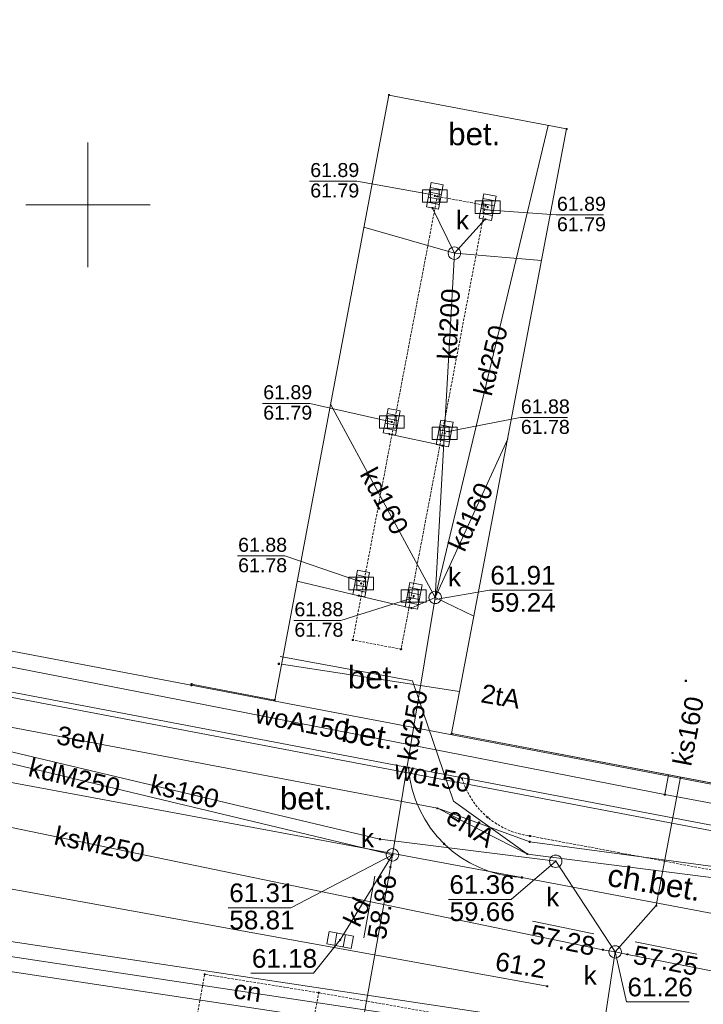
# Paper-space layout 'A-01 PLAN SYTUACYJNY' of a CAD drawing. Header units: millimetres. Extents: x 0 to 900, y 0 to 750.
# Tile 51 of 105: x 490 to 545, y 328 to 407. Entities that reach past the tile are written whole.
import ezdxf
from ezdxf.xclip import XClip

# ---------------------------------------------------------------- set-up
doc = ezdxf.new("R2010")
doc.units = ezdxf.units.MM
doc.header["$MEASUREMENT"] = 0
doc.header["$XCLIPFRAME"] = 0
doc.linetypes.add('PRZER2-1', pattern=[1.5, 1, -0.5])
doc.linetypes.add('PRZER4-1', pattern=[5000, 4000, -1000])
doc.layers.add('A_mapa_Nr_pióra__2', color=8, linetype='Continuous', lineweight=13)
doc.layers.add('A_podrys', color=7, linetype='Continuous')
doc.styles.add('STYL_AUTOMATYCZNY_1', font='arial.ttf')

# ---------------------------------------------------------------- blocks, each defined once
blk = doc.blocks.new('Rysunek_3_3', base_point=(-1239.757, 488.381))
at = {"layer": 'A_mapa_Nr_pióra__2', "linetype": 'Continuous', "lineweight": 13}
for points in [[(523.277, 393.295), (523.28, 393.272), (523.289, 393.25), (523.304, 393.232), (523.322, 393.218), (523.344, 393.209), (523.367, 393.205), (523.39, 393.209), (523.412, 393.218), (523.431, 393.232), (523.445, 393.25), (523.454, 393.272), (523.457, 393.295), (523.454, 393.319), (523.445, 393.34), (523.431, 393.359), (523.412, 393.373), (523.39, 393.382), (523.367, 393.385), (523.344, 393.382), (523.322, 393.373), (523.304, 393.359), (523.289, 393.34), (523.28, 393.319)], [(527.517, 392.395), (527.52, 392.372), (527.529, 392.35), (527.544, 392.332), (527.562, 392.318), (527.584, 392.309), (527.607, 392.305), (527.63, 392.309), (527.652, 392.318), (527.671, 392.332), (527.685, 392.35), (527.694, 392.372), (527.697, 392.395), (527.694, 392.419), (527.685, 392.44), (527.671, 392.459), (527.652, 392.473), (527.63, 392.482), (527.607, 392.485), (527.584, 392.482), (527.562, 392.473), (527.544, 392.459), (527.529, 392.44), (527.52, 392.419)], [(519.817, 375.135), (519.82, 375.112), (519.829, 375.09), (519.844, 375.072), (519.862, 375.058), (519.884, 375.049), (519.907, 375.045), (519.93, 375.049), (519.952, 375.058), (519.971, 375.072), (519.985, 375.09), (519.994, 375.112), (519.997, 375.135), (519.994, 375.159), (519.985, 375.18), (519.971, 375.199), (519.952, 375.213), (519.93, 375.222), (519.907, 375.225), (519.884, 375.222), (519.862, 375.213), (519.844, 375.199), (519.829, 375.18), (519.82, 375.159)], [(524.067, 374.215), (524.07, 374.192), (524.079, 374.17), (524.094, 374.152), (524.112, 374.138), (524.134, 374.129), (524.157, 374.125), (524.18, 374.129), (524.202, 374.138), (524.221, 374.152), (524.235, 374.17), (524.244, 374.192), (524.247, 374.215), (524.244, 374.239), (524.235, 374.26), (524.221, 374.279), (524.202, 374.293), (524.18, 374.302), (524.157, 374.305), (524.134, 374.302), (524.112, 374.293), (524.094, 374.279), (524.079, 374.26), (524.07, 374.239)], [(517.357, 362.155), (517.36, 362.132), (517.369, 362.11), (517.384, 362.092), (517.402, 362.078), (517.424, 362.069), (517.447, 362.065), (517.47, 362.069), (517.492, 362.078), (517.511, 362.092), (517.525, 362.11), (517.534, 362.132), (517.537, 362.155), (517.534, 362.179), (517.525, 362.2), (517.511, 362.219), (517.492, 362.233), (517.47, 362.242), (517.447, 362.245), (517.424, 362.242), (517.402, 362.233), (517.384, 362.219), (517.369, 362.2), (517.36, 362.179)], [(521.577, 361.155), (521.58, 361.132), (521.589, 361.11), (521.604, 361.092), (521.622, 361.078), (521.644, 361.069), (521.667, 361.065), (521.69, 361.069), (521.712, 361.078), (521.731, 361.092), (521.745, 361.11), (521.754, 361.132), (521.757, 361.155), (521.754, 361.179), (521.745, 361.2), (521.731, 361.219), (521.712, 361.233), (521.69, 361.242), (521.667, 361.245), (521.644, 361.242), (521.622, 361.233), (521.604, 361.219), (521.589, 361.2), (521.58, 361.179)], [(523.307, 361.035), (523.31, 361.012), (523.319, 360.99), (523.334, 360.972), (523.352, 360.958), (523.374, 360.949), (523.397, 360.945), (523.42, 360.949), (523.442, 360.958), (523.461, 360.972), (523.475, 360.99), (523.484, 361.012), (523.487, 361.035), (523.484, 361.059), (523.475, 361.08), (523.461, 361.099), (523.442, 361.113), (523.42, 361.122), (523.397, 361.125), (523.374, 361.122), (523.352, 361.113), (523.334, 361.099), (523.319, 361.08), (523.31, 361.059)], [(519.875, 340.355), (519.878, 340.332), (519.887, 340.31), (519.901, 340.291), (519.92, 340.277), (519.941, 340.268), (519.965, 340.265), (519.988, 340.268), (520.01, 340.277), (520.028, 340.291), (520.043, 340.31), (520.052, 340.332), (520.055, 340.355), (520.052, 340.378), (520.043, 340.4), (520.028, 340.419), (520.01, 340.433), (519.988, 340.442), (519.965, 340.445), (519.941, 340.442), (519.92, 340.433), (519.901, 340.419), (519.887, 340.4), (519.878, 340.378)], [(519.708, 339.369), (519.711, 339.346), (519.72, 339.324), (519.734, 339.306), (519.753, 339.291), (519.774, 339.282), (519.798, 339.279), (519.821, 339.282), (519.843, 339.291), (519.861, 339.306), (519.875, 339.324), (519.884, 339.346), (519.888, 339.369), (519.884, 339.393), (519.875, 339.414), (519.861, 339.433), (519.843, 339.447), (519.821, 339.456), (519.798, 339.459), (519.774, 339.456), (519.753, 339.447), (519.734, 339.433), (519.72, 339.414), (519.711, 339.393)], [(532.987, 339.835), (532.99, 339.812), (532.999, 339.79), (533.014, 339.772), (533.032, 339.758), (533.054, 339.749), (533.077, 339.745), (533.1, 339.749), (533.122, 339.758), (533.141, 339.772), (533.155, 339.79), (533.164, 339.812), (533.167, 339.835), (533.164, 339.859), (533.155, 339.88), (533.141, 339.899), (533.122, 339.913), (533.1, 339.922), (533.077, 339.925), (533.054, 339.922), (533.032, 339.913), (533.014, 339.899), (532.999, 339.88), (532.99, 339.859)], [(515.667, 333.515), (515.67, 333.492), (515.679, 333.47), (515.694, 333.452), (515.712, 333.438), (515.734, 333.429), (515.757, 333.425), (515.78, 333.429), (515.802, 333.438), (515.821, 333.452), (515.835, 333.47), (515.844, 333.492), (515.847, 333.515), (515.844, 333.539), (515.835, 333.56), (515.821, 333.579), (515.802, 333.593), (515.78, 333.602), (515.757, 333.605), (515.734, 333.602), (515.712, 333.593), (515.694, 333.579), (515.679, 333.56), (515.67, 333.539)], [(536.782, 332.729), (536.785, 332.706), (536.794, 332.684), (536.809, 332.665), (536.827, 332.651), (536.849, 332.642), (536.872, 332.639), (536.896, 332.642), (536.917, 332.651), (536.936, 332.665), (536.95, 332.684), (536.959, 332.706), (536.962, 332.729), (536.959, 332.752), (536.95, 332.774), (536.936, 332.793), (536.917, 332.807), (536.896, 332.816), (536.872, 332.819), (536.849, 332.816), (536.827, 332.807), (536.809, 332.793), (536.794, 332.774), (536.785, 332.752)], [(537.767, 332.555), (537.77, 332.532), (537.779, 332.51), (537.794, 332.492), (537.812, 332.478), (537.834, 332.469), (537.857, 332.465), (537.88, 332.469), (537.902, 332.478), (537.921, 332.492), (537.935, 332.51), (537.944, 332.532), (537.947, 332.555), (537.944, 332.579), (537.935, 332.6), (537.921, 332.619), (537.902, 332.633), (537.88, 332.642), (537.857, 332.645), (537.834, 332.642), (537.812, 332.633), (537.794, 332.619), (537.779, 332.6), (537.77, 332.579)], [(538.749, 332.363), (538.752, 332.34), (538.761, 332.318), (538.775, 332.3), (538.794, 332.285), (538.815, 332.276), (538.839, 332.273), (538.862, 332.276), (538.884, 332.285), (538.902, 332.3), (538.917, 332.318), (538.926, 332.34), (538.929, 332.363), (538.926, 332.387), (538.917, 332.408), (538.902, 332.427), (538.884, 332.441), (538.862, 332.45), (538.839, 332.453), (538.815, 332.45), (538.794, 332.441), (538.775, 332.427), (538.761, 332.408), (538.752, 332.387)], [(532.307, 329.795), (532.31, 329.772), (532.319, 329.75), (532.334, 329.732), (532.352, 329.718), (532.374, 329.709), (532.397, 329.705), (532.42, 329.709), (532.442, 329.718), (532.461, 329.732), (532.475, 329.75), (532.484, 329.772), (532.487, 329.795), (532.484, 329.819), (532.475, 329.84), (532.461, 329.859), (532.442, 329.873), (532.42, 329.882), (532.397, 329.885), (532.374, 329.882), (532.352, 329.873), (532.334, 329.859), (532.319, 329.84), (532.31, 329.819)]]:
    blk.add_hatch(color=8, dxfattribs=at).paths.add_polyline_path(points)
at = {"layer": 'A_mapa_Nr_pióra__2', "color": 8, "linetype": 'Continuous', "lineweight": 13, "ltscale": 0.2, "flags": 128}
for points in [[(549.197, 345.435), (524.717, 350.095), (533.957, 398.675), (519.677, 401.395), (510.497, 352.795), (503.817, 354.075), (503.797, 353.975), (473.137, 359.795), (483.197, 412.855), (484.937, 412.535), (487.937, 428.115), (504.577, 424.915), (504.777, 425.935), (510.377, 424.855), (510.197, 423.835), (523.597, 421.315), (522.657, 416.435), (548.137, 411.715)], [(523.577, 344.095), (466.117, 355.015), (468.157, 367.395), (470.057, 377.355), (472.117, 388.255), (474.017, 398.215), (475.997, 408.755), (479.617, 426.135)], [(523.397, 361.035), (532.485, 398.956)], [(495.497, 387.575), (495.497, 397.575)], [(495.497, 387.575), (495.497, 397.575)], [(523.194, 393.394), (517.1, 394.475), (513.3, 394.475)], [(522.686, 392.411), (523.066, 394.371)], [(522.991, 393.98), (523.972, 393.789)], [(522.991, 393.98), (523.972, 393.789)], [(523.066, 394.371), (524.048, 394.18)], [(523.668, 392.22), (524.048, 394.18)], [(522.838, 393.194), (523.82, 393.004)], [(522.838, 393.194), (523.82, 393.004)], [(522.914, 393.587), (523.896, 393.397)], [(522.914, 393.587), (523.896, 393.397)], [(523.017, 392.795), (523.017, 393.795)], [(523.717, 392.795), (523.717, 393.795)], [(526.926, 391.511), (527.306, 393.471)], [(527.306, 393.471), (528.288, 393.28)], [(527.908, 391.32), (528.288, 393.28)], [(495.497, 392.575), (490.497, 392.575)], [(495.497, 392.575), (500.497, 392.575)], [(522.686, 392.411), (523.668, 392.22)], [(522.762, 392.802), (523.744, 392.611)], [(522.762, 392.802), (523.744, 392.611)], [(527.154, 392.687), (528.136, 392.497)], [(527.154, 392.687), (528.136, 392.497)], [(527.231, 393.08), (528.212, 392.889)], [(527.231, 393.08), (528.212, 392.889)], [(527.257, 391.895), (527.257, 392.895)], [(527.957, 391.895), (527.957, 392.895)], [(524.937, 388.695), (523.177, 392.315)], [(527.002, 391.902), (527.984, 391.711)], [(527.002, 391.902), (527.984, 391.711)], [(527.078, 392.294), (528.06, 392.104)], [(527.078, 392.294), (528.06, 392.104)], [(527.473, 392.184), (533.119, 391.762), (536.919, 391.762)], [(524.937, 388.695), (527.417, 391.415)], [(526.926, 391.511), (527.908, 391.32)], [(524.937, 388.695), (517.672, 390.777)], [(523.397, 361.035), (524.937, 388.695)], [(524.937, 388.695), (531.945, 388.095)], [(519.845, 375.144), (513.319, 376.624), (509.519, 376.624)], [(523.397, 361.035), (514.986, 376.559)], [(519.226, 374.251), (519.606, 376.211)], [(519.531, 375.82), (520.512, 375.629)], [(519.531, 375.82), (520.512, 375.629)], [(519.606, 376.211), (520.588, 376.02)], [(520.208, 374.06), (520.588, 376.02)], [(519.378, 375.034), (520.36, 374.844)], [(519.378, 375.034), (520.36, 374.844)], [(519.454, 375.427), (520.436, 375.237)], [(519.454, 375.427), (520.436, 375.237)], [(519.557, 374.635), (519.557, 375.635)], [(520.257, 374.635), (520.257, 375.635)], [(523.485, 373.326), (523.845, 375.286)], [(523.845, 375.286), (524.829, 375.105)], [(524.299, 374.352), (530.219, 375.481), (534.019, 375.481)], [(524.469, 373.145), (524.829, 375.105)], [(519.226, 374.251), (520.208, 374.06)], [(519.302, 374.642), (520.284, 374.451)], [(519.302, 374.642), (520.284, 374.451)], [(523.702, 374.503), (524.685, 374.322)], [(523.702, 374.503), (524.685, 374.322)], [(523.774, 374.896), (524.757, 374.715)], [(523.774, 374.896), (524.757, 374.715)], [(523.807, 373.715), (523.807, 374.715)], [(524.507, 373.715), (524.507, 374.715)], [(523.977, 373.235), (519.717, 374.155)], [(523.397, 361.035), (529.224, 373.79)], [(523.557, 373.716), (524.541, 373.535)], [(523.557, 373.716), (524.541, 373.535)], [(523.629, 374.109), (524.613, 373.928)], [(523.629, 374.109), (524.613, 373.928)], [(523.485, 373.326), (524.469, 373.145)], [(517.331, 362.315), (511.303, 364.365), (507.503, 364.365)], [(516.766, 361.271), (517.146, 363.231)], [(517.146, 363.231), (518.128, 363.04)], [(523.397, 361.035), (521.477, 360.175), (517.257, 361.175), (512.299, 362.335)], [(516.994, 362.447), (517.976, 362.257)], [(516.994, 362.447), (517.976, 362.257)], [(517.071, 362.84), (518.052, 362.649)], [(517.071, 362.84), (518.052, 362.649)], [(517.097, 361.655), (517.097, 362.655)], [(517.748, 361.08), (518.128, 363.04)], [(517.797, 361.655), (517.797, 362.655)], [(516.842, 361.662), (517.824, 361.471)], [(516.842, 361.662), (517.824, 361.471)], [(516.918, 362.054), (517.9, 361.864)], [(516.918, 362.054), (517.9, 361.864)], [(520.986, 360.271), (521.366, 362.231)], [(521.291, 361.84), (522.272, 361.649)], [(521.291, 361.84), (522.272, 361.649)], [(521.317, 360.655), (521.317, 361.655)], [(521.366, 362.231), (522.348, 362.04)], [(521.968, 360.08), (522.348, 362.04)], [(522.017, 360.655), (522.017, 361.655)], [(523.395, 360.877), (527.748, 361.623), (532.788, 361.623)], [(530.357, 338.535), (466.417, 350.415), (468.497, 361.375)], [(521.678, 361.026), (515.825, 359.185), (512.025, 359.185)], [(516.766, 361.271), (517.748, 361.08)], [(519.965, 340.355), (523.397, 361.035)], [(521.138, 361.054), (522.12, 360.864)], [(521.138, 361.054), (522.12, 360.864)], [(521.214, 361.447), (522.196, 361.257)], [(521.214, 361.447), (522.196, 361.257)], [(523.397, 361.035), (526.51, 359.519)], [(520.986, 360.271), (521.968, 360.08)], [(521.062, 360.662), (522.044, 360.471)], [(521.062, 360.662), (522.044, 360.471)], [(550.277, 345.135), (549.657, 341.955), (477.257, 355.715), (477.857, 358.895)], [(537.857, 332.555), (533.077, 339.835), (518.957, 341.615), (487.397, 349.075), (486.937, 349.655), (488.317, 356.914)], [(483.33, 356.612), (541.844, 345.19)], [(510.938, 356.29), (521.569, 354.326), (524.875, 344.665), (530.809, 340.417), (556.526, 337.149), (582.44, 331.327)], [(511.04, 355.668), (525.358, 353.467)], [(562.817, 341.315), (562.397, 339.095), (483.757, 354.055)], [(519.965, 340.355), (468.655, 352.611)], [(455.797, 349.495), (536.877, 332.735), (537.857, 332.555)], [(537.857, 332.555), (541.157, 336.275), (543.116, 346.593)], [(542.137, 346.779), (541.844, 345.19)], [(541.844, 345.19), (549.418, 343.791)], [(582.44, 331.327), (556.526, 337.149), (530.809, 340.417), (523.577, 344.095)], [(587.915, 331.378), (556.674, 337.935), (530.99, 341.4), (523.577, 344.095)], [(532.397, 329.795), (466.477, 341.755)], [(519.965, 340.355), (511.808, 336.107), (506.768, 336.107)], [(512.957, 301.144), (513.137, 302.135), (519.797, 339.375), (519.965, 340.355)], [(515.757, 333.515), (519.965, 340.355)], [(533.077, 339.835), (529.501, 336.774), (524.461, 336.774)], [(517.668, 333.688), (518.556, 338.649)], [(472.549, 321.278), (469.456, 321.875), (471.993, 334.79), (544.59, 323.852), (545.918, 323.573)], [(531.205, 335.019), (536.14, 333.999)], [(515.323, 333.087), (515.503, 334.07)], [(516.011, 332.961), (516.192, 333.944)], [(515.757, 333.515), (513.626, 330.838), (508.586, 330.838)], [(539.461, 333.357), (544.407, 332.388)], [(533.749, 314.175), (535.969, 320.28), (537.857, 332.555)], [(537.857, 332.555), (538.837, 332.355), (558.117, 328.595), (559.097, 328.395)], [(537.857, 332.555), (538.766, 328.537), (543.806, 328.537)]]:
    blk.add_lwpolyline(points, dxfattribs=at)
blk.add_lwpolyline([(521.257, 347.355, 0.379411), (530.357, 338.535), (548.077, 335.175, 0.409365), (560.977, 343.095), (561.317, 344.855), (564.997, 364.115), (566.857, 373.835), (575.297, 418.015), (571.637, 418.715)], format="xyb", dxfattribs=at)
for points in [[(519.632, 401.38), (519.632, 401.411), (519.661, 401.44), (519.693, 401.44), (519.722, 401.411), (519.722, 401.38), (519.693, 401.35), (519.661, 401.35)], [(533.912, 398.66), (533.912, 398.691), (533.941, 398.72), (533.973, 398.72), (534.002, 398.691), (534.002, 398.66), (533.973, 398.63), (533.941, 398.63)], [(524.367, 392.795), (522.367, 392.795), (522.367, 393.795), (524.367, 393.795)], [(523.512, 393.24), (523.512, 393.271), (523.541, 393.3), (523.573, 393.3), (523.602, 393.271), (523.602, 393.24), (523.573, 393.21), (523.541, 393.21)], [(528.607, 391.895), (526.607, 391.895), (526.607, 392.895), (528.607, 392.895)], [(527.392, 392.52), (527.392, 392.551), (527.421, 392.58), (527.453, 392.58), (527.482, 392.551), (527.482, 392.52), (527.453, 392.49), (527.421, 392.49)], [(523.132, 392.3), (523.132, 392.331), (523.161, 392.36), (523.193, 392.36), (523.222, 392.331), (523.222, 392.3), (523.193, 392.27), (523.161, 392.27)], [(527.372, 391.4), (527.372, 391.431), (527.401, 391.46), (527.433, 391.46), (527.462, 391.431), (527.462, 391.4), (527.433, 391.37), (527.401, 391.37)], [(524.937, 389.195), (525.067, 389.178), (525.187, 389.128), (525.291, 389.049), (525.37, 388.945), (525.42, 388.825), (525.437, 388.695), (525.42, 388.566), (525.37, 388.445), (525.291, 388.342), (525.187, 388.262), (525.067, 388.213), (524.937, 388.195), (524.808, 388.213), (524.687, 388.262), (524.584, 388.342), (524.504, 388.445), (524.454, 388.566), (524.437, 388.695), (524.454, 388.825), (524.504, 388.945), (524.584, 389.049), (524.687, 389.128), (524.808, 389.178)], [(520.907, 374.635), (518.907, 374.635), (518.907, 375.635), (520.907, 375.635)], [(519.672, 374.14), (519.672, 374.171), (519.701, 374.2), (519.733, 374.2), (519.762, 374.171), (519.762, 374.14), (519.733, 374.11), (519.701, 374.11)], [(525.157, 373.715), (523.157, 373.715), (523.157, 374.715), (525.157, 374.715)], [(523.932, 373.22), (523.932, 373.251), (523.961, 373.28), (523.993, 373.28), (524.022, 373.251), (524.022, 373.22), (523.993, 373.19), (523.961, 373.19)], [(518.447, 361.655), (516.447, 361.655), (516.447, 362.655), (518.447, 362.655)], [(522.667, 360.655), (520.667, 360.655), (520.667, 361.655), (522.667, 361.655)], [(523.397, 361.535), (523.527, 361.518), (523.647, 361.468), (523.751, 361.389), (523.83, 361.285), (523.88, 361.165), (523.897, 361.035), (523.88, 360.906), (523.83, 360.785), (523.751, 360.682), (523.647, 360.602), (523.527, 360.553), (523.397, 360.535), (523.268, 360.553), (523.147, 360.602), (523.044, 360.682), (522.964, 360.785), (522.914, 360.906), (522.897, 361.035), (522.914, 361.165), (522.964, 361.285), (523.044, 361.389), (523.147, 361.468), (523.268, 361.518)], [(517.212, 361.16), (517.212, 361.191), (517.241, 361.22), (517.273, 361.22), (517.302, 361.191), (517.302, 361.16), (517.273, 361.13), (517.241, 361.13)], [(521.432, 360.16), (521.432, 360.191), (521.461, 360.22), (521.493, 360.22), (521.522, 360.191), (521.522, 360.16), (521.493, 360.13), (521.461, 360.13)], [(516.732, 357.6), (516.732, 357.631), (516.761, 357.66), (516.793, 357.66), (516.822, 357.631), (516.822, 357.6), (516.793, 357.57), (516.761, 357.57)], [(520.612, 356.86), (520.612, 356.891), (520.641, 356.92), (520.673, 356.92), (520.702, 356.891), (520.702, 356.86), (520.673, 356.83), (520.641, 356.83)], [(510.784, 355.684), (510.784, 355.716), (510.813, 355.745), (510.845, 355.745), (510.874, 355.716), (510.874, 355.684), (510.845, 355.655), (510.813, 355.655)], [(503.752, 353.96), (503.752, 353.991), (503.781, 354.02), (503.813, 354.02), (503.842, 353.991), (503.842, 353.96), (503.813, 353.93), (503.781, 353.93)], [(503.772, 354.06), (503.772, 354.091), (503.801, 354.12), (503.833, 354.12), (503.862, 354.091), (503.862, 354.06), (503.833, 354.03), (503.801, 354.03)], [(543.489, 354.32), (543.489, 354.351), (543.518, 354.381), (543.55, 354.381), (543.579, 354.351), (543.579, 354.32), (543.55, 354.291), (543.518, 354.291)], [(510.452, 352.78), (510.452, 352.811), (510.481, 352.84), (510.513, 352.84), (510.542, 352.811), (510.542, 352.78), (510.513, 352.75), (510.481, 352.75)], [(524.672, 350.08), (524.672, 350.111), (524.701, 350.14), (524.733, 350.14), (524.762, 350.111), (524.762, 350.08), (524.733, 350.05), (524.701, 350.05)], [(542.417, 348.518), (542.417, 348.55), (542.446, 348.579), (542.477, 348.579), (542.507, 348.55), (542.507, 348.518), (542.477, 348.489), (542.446, 348.489)], [(521.212, 347.34), (521.212, 347.371), (521.241, 347.4), (521.273, 347.4), (521.302, 347.371), (521.302, 347.34), (521.273, 347.31), (521.241, 347.31)], [(525.512, 346.48), (525.512, 346.511), (525.541, 346.54), (525.573, 346.54), (525.602, 346.511), (525.602, 346.48), (525.573, 346.45), (525.541, 346.45)], [(541.799, 345.175), (541.799, 345.206), (541.828, 345.235), (541.86, 345.235), (541.889, 345.206), (541.889, 345.175), (541.86, 345.145), (541.828, 345.145)], [(523.532, 344.08), (523.532, 344.111), (523.561, 344.14), (523.593, 344.14), (523.622, 344.111), (523.622, 344.08), (523.593, 344.05), (523.561, 344.05)], [(527.552, 343.36), (527.552, 343.391), (527.581, 343.42), (527.613, 343.42), (527.642, 343.391), (527.642, 343.36), (527.613, 343.33), (527.581, 343.33)], [(530.952, 341.86), (530.952, 341.891), (530.981, 341.92), (531.013, 341.92), (531.042, 341.891), (531.042, 341.86), (531.013, 341.83), (530.981, 341.83)], [(518.912, 341.6), (518.912, 341.631), (518.941, 341.66), (518.973, 341.66), (519.002, 341.631), (519.002, 341.6), (518.973, 341.57), (518.941, 341.57)], [(524.072, 341.22), (524.072, 341.251), (524.101, 341.28), (524.133, 341.28), (524.162, 341.251), (524.162, 341.22), (524.133, 341.19), (524.101, 341.19)], [(530.945, 341.384), (530.945, 341.416), (530.974, 341.445), (531.006, 341.445), (531.035, 341.416), (531.035, 341.384), (531.006, 341.355), (530.974, 341.355)], [(519.965, 340.855), (520.094, 340.838), (520.215, 340.788), (520.318, 340.709), (520.398, 340.605), (520.448, 340.485), (520.465, 340.355), (520.448, 340.226), (520.398, 340.105), (520.318, 340.002), (520.215, 339.922), (520.094, 339.872), (519.965, 339.855), (519.835, 339.872), (519.715, 339.922), (519.611, 340.002), (519.532, 340.105), (519.482, 340.226), (519.465, 340.355), (519.482, 340.485), (519.532, 340.605), (519.611, 340.709), (519.715, 340.788), (519.835, 340.838)], [(530.764, 340.401), (530.764, 340.432), (530.793, 340.462), (530.825, 340.462), (530.854, 340.432), (530.854, 340.401), (530.825, 340.372), (530.793, 340.372)], [(533.077, 340.335), (533.207, 340.318), (533.327, 340.268), (533.431, 340.189), (533.51, 340.085), (533.56, 339.965), (533.577, 339.835), (533.56, 339.706), (533.51, 339.585), (533.431, 339.482), (533.327, 339.402), (533.207, 339.353), (533.077, 339.335), (532.948, 339.353), (532.827, 339.402), (532.724, 339.482), (532.644, 339.585), (532.594, 339.706), (532.577, 339.835), (532.594, 339.965), (532.644, 340.085), (532.724, 340.189), (532.827, 340.268), (532.948, 340.318)], [(519.752, 339.36), (519.752, 339.391), (519.781, 339.42), (519.813, 339.42), (519.842, 339.391), (519.842, 339.36), (519.813, 339.33), (519.781, 339.33)], [(530.312, 338.52), (530.312, 338.551), (530.341, 338.58), (530.373, 338.58), (530.402, 338.551), (530.402, 338.52), (530.373, 338.49), (530.341, 338.49)], [(541.112, 336.26), (541.112, 336.291), (541.141, 336.32), (541.173, 336.32), (541.202, 336.291), (541.202, 336.26), (541.173, 336.23), (541.141, 336.23)], [(472.303, 320.002), (468.081, 320.816), (469.834, 328.845), (471.136, 336.12), (544.778, 325.036), (547.059, 322.109), (544.402, 322.667), (472.86, 333.444), (471.895, 328.441), (470.832, 322.934), (472.796, 322.555)], [(516.651, 332.843), (514.683, 333.204), (514.864, 334.188), (516.831, 333.827)], [(537.857, 333.055), (537.987, 333.038), (538.107, 332.988), (538.211, 332.909), (538.29, 332.805), (538.34, 332.685), (538.357, 332.555), (538.34, 332.426), (538.29, 332.305), (538.211, 332.202), (538.107, 332.122), (537.987, 332.073), (537.857, 332.055), (537.728, 332.073), (537.607, 332.122), (537.504, 332.202), (537.424, 332.305), (537.374, 332.426), (537.357, 332.555), (537.374, 332.685), (537.424, 332.805), (537.504, 332.909), (537.607, 332.988), (537.728, 333.038)], [(537.857, 333.055), (537.987, 333.038), (538.107, 332.988), (538.211, 332.909), (538.29, 332.805), (538.34, 332.685), (538.357, 332.555), (538.34, 332.426), (538.29, 332.305), (538.211, 332.202), (538.107, 332.122), (537.987, 332.073), (537.857, 332.055), (537.728, 332.073), (537.607, 332.122), (537.504, 332.202), (537.424, 332.305), (537.374, 332.426), (537.357, 332.555), (537.374, 332.685), (537.424, 332.805), (537.504, 332.909), (537.607, 332.988), (537.728, 333.038)], [(536.832, 332.72), (536.832, 332.751), (536.861, 332.78), (536.893, 332.78), (536.922, 332.751), (536.922, 332.72), (536.893, 332.69), (536.861, 332.69)], [(538.792, 332.34), (538.792, 332.371), (538.821, 332.4), (538.853, 332.4), (538.882, 332.371), (538.882, 332.34), (538.853, 332.31), (538.821, 332.31)], [(504.832, 330.74), (504.832, 330.771), (504.861, 330.8), (504.893, 330.8), (504.922, 330.771), (504.922, 330.74), (504.893, 330.71), (504.861, 330.71)], [(513.992, 329.26), (513.992, 329.291), (514.021, 329.32), (514.053, 329.32), (514.082, 329.291), (514.082, 329.26), (514.053, 329.23), (514.021, 329.23)]]:
    blk.add_lwpolyline(points, close=True, dxfattribs=at)
at = {"layer": 'A_mapa_Nr_pióra__2', "color": 8, "linetype": 'PRZER2-1', "lineweight": 13, "ltscale": 0.2, "flags": 128}
blk.add_lwpolyline([(523.557, 393.255), (527.437, 392.535), (520.657, 356.875), (516.777, 357.615)], close=True, dxfattribs=at)
at = {"layer": 'A_mapa_Nr_pióra__2', "color": 8, "linetype": 'PRZER4-1', "lineweight": 13, "ltscale": 0.2, "flags": 128}
for points in [[(549.197, 345.335), (503.797, 353.975), (503.817, 354.075), (510.497, 352.795)], [(524.717, 350.095), (549.197, 345.435), (549.197, 345.335)]]:
    blk.add_lwpolyline(points, dxfattribs=at)
at = {"layer": 'A_mapa_Nr_pióra__2', "color": 8, "linetype": 'PRZER2-1', "lineweight": 13, "ltscale": 0.2, "flags": 128}
blk.add_lwpolyline([(525.557, 346.495, 0.296361), (530.997, 341.875), (548.717, 338.555, 0.28238), (555.857, 340.775), (549.657, 341.955)], format="xyb", dxfattribs=at)
for points in [[(503.417, 322.855), (504.877, 330.755), (514.037, 329.275), (531.637, 326.195), (530.617, 320.735), (529.977, 317.955)], [(495.817, 238.235), (501.097, 240.375), (509.657, 247.915), (513.677, 258.935), (515.057, 284.755), (515.417, 302.315), (517.757, 318.515), (512.897, 323.315), (514.037, 329.275)]]:
    blk.add_lwpolyline(points, dxfattribs=at)
at = {"layer": 'A_mapa_Nr_pióra__2', "color": 8, "linetype": 'Continuous', "lineweight": 13, "attachment_point": 7, "style": 'STYL_AUTOMATYCZNY_1'}
for s, insert, char_height in [('\\A1;{\\pql;\\fArial|b0|i0|c238|p0;\\W1.000000;bet.}', (524.437, 397.345), 1.8), ('\\A1;{\\pql;\\fArial|b0|i0|c238|p0;\\W1.000000;61.89}', (513.358, 394.796), 1.125), ('\\A1;{\\pql;\\fArial|b0|i0|c238|p0;\\W1.000000;61.79}', (513.358, 393.153), 1.125), ('\\A1;{\\pql;\\fArial|b0|i0|c238|p0;\\W1.000000;61.89}', (533.178, 392.083), 1.125), ('\\A1;{\\pql;\\fArial|b0|i0|c238|p0;\\W1.000000;k}', (525.064, 390.6), 1.5), ('\\A1;{\\pql;\\fArial|b0|i0|c238|p0;\\W1.000000;61.79}', (533.178, 390.441), 1.125), ('\\A1;{\\pql;\\fArial|b0|i0|c238|p0;\\W1.000000;61.89}', (509.577, 376.945), 1.125), ('\\A1;{\\pql;\\fArial|b0|i0|c238|p0;\\W1.000000;61.88}', (530.277, 375.802), 1.125), ('\\A1;{\\pql;\\fArial|b0|i0|c238|p0;\\W1.000000;61.79}', (509.577, 375.302), 1.125), ('\\A1;{\\pql;\\fArial|b0|i0|c238|p0;\\W1.000000;61.78}', (530.277, 374.16), 1.125), ('\\A1;{\\pql;\\fArial|b0|i0|c238|p0;\\W1.000000;61.88}', (507.561, 364.686), 1.125), ('\\A1;{\\pql;\\fArial|b0|i0|c238|p0;\\W1.000000;61.78}', (507.561, 363.043), 1.125), ('\\A1;{\\pql;\\fArial|b0|i0|c238|p0;\\W1.000000;k}', (524.428, 361.916), 1.5), ('\\A1;{\\pql;\\fArial|b0|i0|c238|p0;\\W1.000000;61.91}', (527.826, 362.051), 1.5), ('\\A1;{\\pql;\\fArial|b0|i0|c238|p0;\\W1.000000;59.24}', (527.835, 359.861), 1.5), ('\\A1;{\\pql;\\fArial|b0|i0|c238|p0;\\W1.000000;61.88}', (512.084, 359.506), 1.125), ('\\A1;{\\pql;\\fArial|b0|i0|c238|p0;\\W1.000000;61.78}', (512.084, 357.864), 1.125), ('\\A1;{\\pql;\\fArial|b0|i0|c238|p0;\\W1.000000;bet.}', (516.379, 353.7), 1.8), ('\\A1;{\\pql;\\fArial|b0|i0|c238|p0;\\W1.000000;bet.}', (510.923, 343.971), 1.8), ('\\A1;{\\pql;\\fArial|b0|i0|c238|p0;\\W1.000000;k}', (517.436, 340.963), 1.5), ('\\A1;{\\pql;\\fArial|b0|i0|c238|p0;\\W1.000000;61.36}', (524.539, 337.201), 1.5), ('\\A1;{\\pql;\\fArial|b0|i0|c238|p0;\\W1.000000;61.31}', (506.846, 336.534), 1.5), ('\\A1;{\\pql;\\fArial|b0|i0|c238|p0;\\W1.000000;k}', (532.309, 336.218), 1.5), ('\\A1;{\\pql;\\fArial|b0|i0|c238|p0;\\W1.000000;59.66}', (524.548, 335.012), 1.5), ('\\A1;{\\pql;\\fArial|b0|i0|c238|p0;\\W1.000000;58.81}', (506.855, 334.345), 1.5), ('\\A1;{\\pql;\\fArial|b0|i0|c238|p0;\\W1.000000;61.18}', (508.664, 331.266), 1.5), ('\\A1;{\\pql;\\fArial|b0|i0|c238|p0;\\W1.000000;k}', (535.33, 329.931), 1.5), ('\\A1;{\\pql;\\fArial|b0|i0|c238|p0;\\W1.000000;61.26}', (538.844, 328.965), 1.5)]:
    blk.add_mtext(s, dxfattribs=dict(at, insert=insert, char_height=char_height))
for s, insert, char_height, rotation in [('\\A1;{\\pql;\\fArial|b0|i0|c238|p0;\\W1.000000;kd200}', (525.105, 380.108), 1.5, 86.81329), ('\\A1;{\\pql;\\fArial|b0|i0|c238|p0;\\W1.000000;kd250}', (527.939, 377.126), 1.5, 76.52298), ('\\A1;{\\pql;\\fArial|b0|i0|c238|p0;\\W1.000000;kd160}', (517.276, 370.933), 1.5, 298.45006), ('\\A1;{\\pql;\\fArial|b0|i0|c238|p0;\\W1.000000;kd160}', (525.758, 364.597), 1.5, 65.44771), ('\\A1;{\\pql;\\fArial|b0|i0|c238|p0;\\W1.000000;kd250}', (521.882, 347.833), 1.5, 80.57608), ('\\A1;{\\pql;\\fArial|b0|i0|c238|p0;\\W1.000000;2tA}', (526.977, 352.607), 1.5, 350.20861), ('\\A1;{\\pql;\\fArial|b0|i0|c238|p0;\\W1.000000;ks160}', (543.974, 347.408), 1.5, 79.25177), ('\\A1;{\\pql;\\fArial|b0|i0|c238|p0;\\W1.000000;woA150}', (508.845, 350.952), 1.5, 348.95549), ('\\A1;{\\pql;\\fArial|b0|i0|c238|p0;\\W1.000000;bet.}', (515.786, 349.446), 1.8, 350.79052), ('\\A1;{\\pql;\\fArial|b0|i0|c238|p0;\\W1.000000;3eN}', (492.877, 349.25), 1.5, 349.23953), ('\\A1;{\\pql;\\fArial|b0|i0|c238|p0;\\W1.000000;kdM250}', (490.607, 346.682), 1.5, 346.56571), ('\\A1;{\\pql;\\fArial|b0|i0|c238|p0;\\W1.000000;wo150}', (520.009, 346.48), 1.5, 349.2291), ('\\A1;{\\pql;\\fArial|b0|i0|c238|p0;\\W1.000000;ks160}', (500.361, 345.326), 1.5, 346.70081), ('\\A1;{\\pql;\\fArial|b0|i0|c238|p0;\\W1.000000;eNA}', (524.109, 343.026), 1.5, 327.70656), ('\\A1;{\\pql;\\fArial|b0|i0|c238|p0;\\W1.000000;ksM250}', (492.683, 341.19), 1.5, 348.32091), ('\\A1;{\\pql;\\fArial|b0|i0|c238|p0;\\W1.000000;ch.bet.}', (537.134, 337.852), 1.8, 350.4336), ('\\A1;{\\pql;\\fArial|b0|i0|c238|p0;\\W1.000000;58.86}', (519.418, 333.463), 1.5, 79.85354), ('\\A1;{\\pql;\\fArial|b0|i0|c238|p0;\\W1.000000;kd}', (517.316, 334.438), 1.5, 64.1074), ('\\A1;{\\pql;\\fArial|b0|i0|c238|p0;\\W1.000000;57.28}', (530.933, 333.276), 1.5, 348.31585), ('\\A1;{\\pql;\\fArial|b0|i0|c238|p0;\\W1.000000;57.25}', (539.208, 331.611), 1.5, 348.9185), ('\\A1;{\\pql;\\fArial|b0|i0|c238|p0;\\W1.000000;61.2}', (528.131, 331.07), 1.5, 350.38908), ('\\A1;{\\pql;\\fArial|b0|i0|c238|p0;\\W1.000000;cn}', (507.121, 328.824), 1.5, 351.43148)]:
    blk.add_mtext(s, dxfattribs=dict(at, insert=insert, char_height=char_height, rotation=rotation))

psp = doc.layouts.new('A-01 PLAN SYTUACYJNY')

# ---------------------------------------------------------------- block references
at = {"layer": 'A_podrys', "color": 37, "linetype": 'Continuous', "lineweight": 5, "true_color": 0x656532}
ref = psp.add_blockref('Rysunek_3_3', (-1239.757, 488.381), dxfattribs=at)
XClip(ref).set_block_clipping_path([(29.90003743, 157.4723136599), (895.1, 745.1)])

doc.saveas('drawing.dxf')
